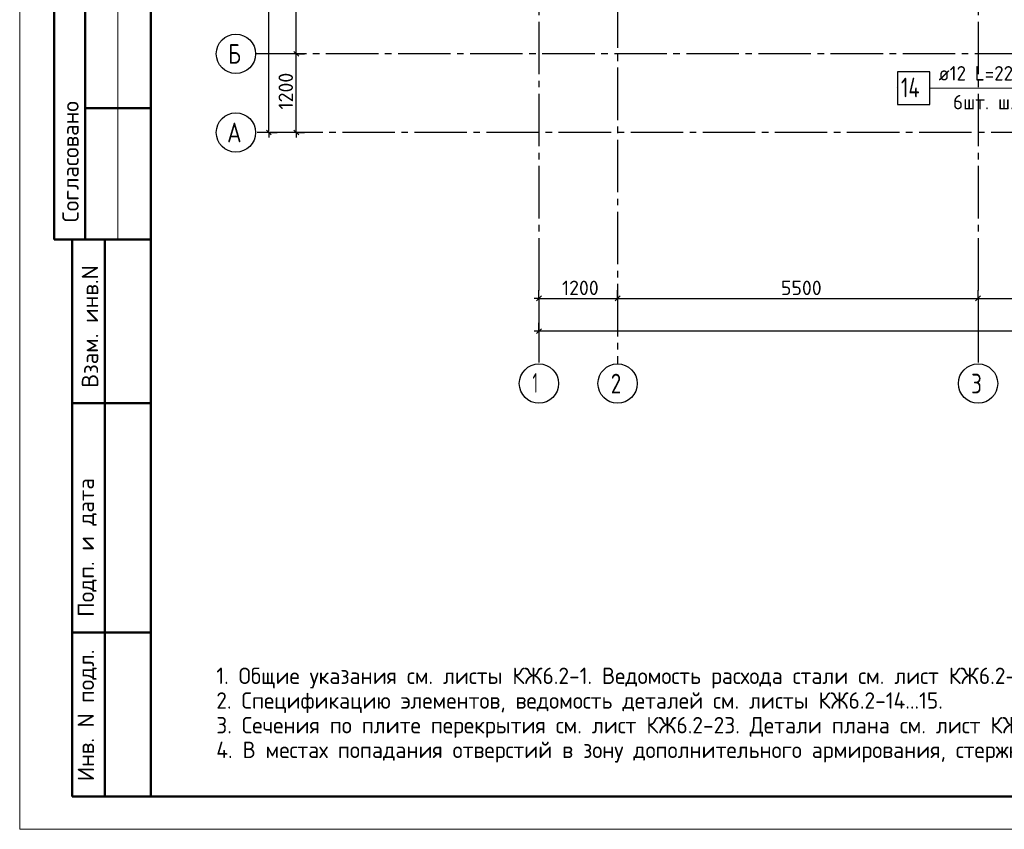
# Model space of a CAD drawing. Header units: millimetres. Extents: x 40580 to 1930067, y -240640 to 81020.
# Tile 217 of 246: x 715398 to 730423, y -240351 to -228000. Entities that reach past the tile are written whole.
import ezdxf

# ---------------------------------------------------------------- set-up
doc = ezdxf.new("R2010")
doc.units = ezdxf.units.MM
doc.linetypes.add('______5', pattern=[1100, 800, -100, 100, -100])
doc.linetypes.add('CENTER', pattern=[2, 1.25, -0.25, 0.25, -0.25])
for name, color, linetype, lineweight in [('Standard', 7, 'Continuous', 25), ('ДОП Верх по Х', 7, 'Continuous', 25), ('ОСИ', 7, 'CENTER', 15), ('Позиционная метка номер позиции', 7, 'Continuous', 13)]:
    doc.layers.add(name, color=color, linetype=linetype, lineweight=lineweight)
doc.styles.add('GOST 2.304', font='isocpeur.ttf', dxfattribs={"width": 0.8})
doc.styles.add('ISOCPEUR', font='isocpeur.ttf')
doc.styles.get("Standard").update_dxf_attribs({"font": 'isocpeur.ttf'})

msp = doc.modelspace()

# ---------------------------------------------------------------- linework, layer by layer
at = {"layer": 'Standard', "color": 7, "linetype": 'Continuous', "lineweight": -3, "transparency": 33554687}
for p, q in [((719618.8, -228521.3), (719618.8, -223021.2)), ((719199.8, -229721.3), (719199.8, -229796.3)), ((719618.8, -229721.3), (719618.8, -229796.3)), ((723322.3, -232251.3), (723247.3, -232251.3)), ((723322.3, -232251.3), (724522.3, -232251.3)), ((724522.3, -232251.3), (730022.3, -232251.3)), ((730022.3, -232251.3), (731722.3, -232251.3)), ((723322.3, -232751.3), (723247.3, -232751.3)), ((748372.3, -232751.3), (723322.3, -232751.3))]:
    msp.add_line(p, q, dxfattribs=at)
at = {"layer": 'Standard', "color": 7, "linetype": 'Continuous', "lineweight": 50, "transparency": 33554687}
for p, q in [((715925.1, -224851.3), (715925.1, -231351.3)), ((715925.1, -224851.3), (715925.1, -231351.3)), ((716398.3, -224851.3), (716398.3, -231351.3)), ((717398.3, -229351.3), (716398.3, -229351.3)), ((715925.1, -231351.3), (717398.3, -231351.3)), ((716198.3, -239851.3), (716198.3, -231351.3)), ((716198.3, -239851.3), (716198.3, -231351.3)), ((716698.3, -239851.3), (716698.3, -231351.3)), ((716198.3, -233851.3), (717398.3, -233851.3)), ((716198.3, -237351.3), (717398.3, -237351.3)), ((717398.3, -239851.3), (716198.3, -239851.3))]:
    msp.add_line(p, q, dxfattribs=at)
at = {"layer": 'Standard', "color": 7, "linetype": 'Continuous', "lineweight": 13, "transparency": 33554687}
msp.add_line((716898.3, -224851.3), (716898.3, -231351.3), dxfattribs=at)
at = {"layer": 'Standard', "color": 251, "linetype": 'Continuous', "lineweight": -3, "true_color": 0x656565, "transparency": 33554687}
for p, q in [((719618.8, -228521.3), (719493.8, -228521.3)), ((719618.8, -228521.3), (719743.8, -228521.3)), ((719618.8, -228521.3), (719618.8, -228521.3)), ((719199.8, -229721.3), (719074.8, -229721.3)), ((719199.8, -229721.3), (719098.3, -229721.3)), ((719199.8, -229721.3), (719324.8, -229721.3)), ((719618.8, -229721.3), (719493.8, -229721.3)), ((719618.8, -229721.3), (719743.8, -229721.3)), ((719618.8, -229721.3), (719618.8, -229721.3)), ((723322.3, -232251.3), (723322.3, -232126.3)), ((724522.3, -232251.3), (724522.3, -232126.3)), ((730022.3, -232251.3), (730022.3, -232126.3)), ((723322.3, -232251.3), (723322.3, -232376.3)), ((723322.3, -232251.3), (723322.3, -232703.5)), ((724522.3, -232251.3), (724522.3, -232376.3)), ((724522.3, -232251.3), (724522.3, -232703.5)), ((730022.3, -232251.3), (730022.3, -232376.3)), ((730022.3, -232251.3), (730022.3, -232703.5)), ((723322.3, -232751.3), (723322.3, -232626.3)), ((723322.3, -232751.3), (723322.3, -232876.3)), ((723322.3, -232751.3), (723322.3, -232801.3))]:
    msp.add_line(p, q, dxfattribs=at)
at = {"layer": 'Standard', "color": 7, "linetype": 'Continuous', "lineweight": 25, "transparency": 33554687}
for p, q in [((719656.3, -228558.8), (719581.3, -228483.8)), ((719237.3, -229758.8), (719162.3, -229683.8)), ((719656.3, -229758.8), (719581.3, -229683.8)), ((723284.8, -232288.8), (723359.8, -232213.8)), ((724484.8, -232288.8), (724559.8, -232213.8)), ((729984.8, -232288.8), (730059.8, -232213.8)), ((723359.8, -232713.8), (723284.8, -232788.8))]:
    msp.add_line(p, q, dxfattribs=at)
at = {"layer": 'Standard', "color": 7, "linetype": 'Continuous', "lineweight": 13, "transparency": 33554687}
msp.add_lwpolyline([(715398.3, -240351.3), (757398.3, -240351.3), (757398.3, -180951.3), (715398.3, -180951.3), (715398.3, -240351.3)], close=True, dxfattribs=at)
at = {"layer": 'Standard', "color": 7, "linetype": 'Continuous', "lineweight": 50, "transparency": 33554687}
msp.add_lwpolyline([(717398.3, -181451.3), (756898.3, -181451.3), (756898.3, -239851.3), (717398.3, -239851.3), (717398.3, -181451.3)], close=True, dxfattribs=at)
at = {"layer": 'Standard', "color": 7, "linetype": 'Continuous', "lineweight": -3, "transparency": 33554687}
for points in [[(719199.8, -229721.3), (719199.8, -206903.8), (719199.8, -206903.8), (719199.8, -183231.3)], [(719618.8, -229721.3), (719618.8, -229431.4), (719618.8, -229431.4), (719618.8, -228521.3)]]:
    msp.add_lwpolyline(points, dxfattribs=at)
at = {"layer": 'ДОП Верх по Х', "color": 7, "linetype": 'Continuous', "lineweight": 13, "transparency": 33554687}
msp.add_line((729399.6, -229045), (731485.6, -229045), dxfattribs=at)
at = {"layer": 'ДОП Верх по Х', "color": 7, "linetype": 'Continuous', "lineweight": 25, "transparency": 33554687}
msp.add_lwpolyline([(728795.6, -229295), (729285.6, -229295), (729285.6, -228795), (728795.6, -228795), (728795.6, -229295)], dxfattribs=at)
at = {"layer": 'ОСИ', "color": 8, "linetype": '______5', "lineweight": -3, "transparency": 33554687}
for p, q in [((724522.3, -182531.3), (724522.3, -233251.3)), ((723322.3, -182931.3), (723322.3, -233251.3)), ((730022.3, -182931.3), (730022.3, -233251.3)), ((749472.3, -228521.3), (718998.3, -228521.3)), ((728774.7, -229027.3), (728774.7, -229027.3)), ((728774.7, -229027.3), (728774.7, -229027.3)), ((748622.3, -229721.3), (718998.3, -229721.3))]:
    msp.add_line(p, q, dxfattribs=at)
at = {"layer": 'ОСИ', "color": 7, "linetype": 'Continuous', "lineweight": -3, "transparency": 33554687}
for centre in [(718698.3, -228521.3), (718698.3, -229721.3), (723322.3, -233551.3), (724522.3, -233551.3), (730022.3, -233551.3)]:
    msp.add_circle(centre, 300, dxfattribs=at)
at = {"layer": 'Позиционная метка номер позиции', "color": 7, "linetype": 'Continuous', "lineweight": 13, "transparency": 33554687}
msp.add_lwpolyline([(734831.3, -229271.3), (734605, -229045), (729285.6, -229045)], dxfattribs=at)

# ---------------------------------------------------------------- texts
at = {"layer": 'Standard', "color": 7, "linetype": 'Continuous', "lineweight": 25, "transparency": 33554687, "insert": (719568.8, -229371.5), "char_height": 220, "width": 625.741, "attachment_point": 7, "rotation": 90, "style": 'ISOCPEUR'}
msp.add_mtext('1200', dxfattribs=at)
at = {"layer": 'Standard', "color": 7, "linetype": 'Continuous', "lineweight": 50, "transparency": 33554687, "char_height": 250, "attachment_point": 7, "rotation": 90, "style": 'GOST 2.304'}
for s, insert, width in [('\\A1;{\\fISOCPEUR|i0|b0;\\H250.000000;\\W1.000000;\\C7;Согласовано}\\P', (716298.3, -231089.8), 2071.875), ('\\A1;{\\fISOCPEUR|i0|b0;\\H250.000000;\\W1.000000;\\C7;Взам. инв.N}\\P', (716596.3, -233615.4), 1909.099), ('\\A1;{\\fISOCPEUR|i0|b0;\\H250.000000;\\W1.000000;\\C7;Подп. и дата}\\P', (716572.6, -237109.2), 2197.059), ('\\A1;{\\fISOCPEUR|i0|b0;\\H250.000000;\\W1.000000;\\C7;Инв. N подл.}\\P', (716572.6, -239617.3), 2021.795)]:
    msp.add_mtext(s, dxfattribs=dict(at, insert=insert, width=width))
at = {"layer": 'Standard', "color": 7, "linetype": 'Continuous', "lineweight": 25, "transparency": 33554687, "char_height": 220, "attachment_point": 7, "style": 'ISOCPEUR'}
for s, insert, width in [('1200', (723672.1, -232201.2), 625.741), ('5500', (727014.3, -232201.3), 641.476)]:
    msp.add_mtext(s, dxfattribs=dict(at, insert=insert, width=width))
at = {"layer": 'Standard', "color": 7, "linetype": 'Continuous', "lineweight": 13, "transparency": 33554687, "insert": (718398.3, -237884.6), "char_height": 250, "width": 19587.5, "attachment_point": 1, "line_spacing_factor": 0.903614}
msp.add_mtext('{\\W0.9524;1. Общие указания см. листы КЖ6.2-1. Ведомость расхода стали см. лист КЖ6.2-15.}\\P{\\W0.9524;2. Спецификацию элементов, ведомость деталей см. листы КЖ6.2-14...15.}\\P{\\W0.9524;3. Сечения по плите перекрытия см. лист КЖ6.2-23. Детали плана см. лист КЖ6.2-22.}\\P{\\W0.9524;4. В местах попадания отверстий в зону дополнительного армирования, стержни арматуры раздвинуть либо отогнуть по месту.}', dxfattribs=at)
at = {"layer": 'ДОП Верх по Х', "color": 7, "linetype": 'Continuous', "lineweight": 13, "transparency": 33554687, "attachment_point": 7, "style": 'ISOCPEUR'}
for s, insert, char_height, width in [('\\W0.96;ø12 L=2290mm ', (729419.6, -228927.7), 220, 2152.025), ('\\W0.76;14', (728845.6, -229185), 300, 504.567), ('\\W0.97;6шт. ш.200 ', (729639.6, -229367.7), 220, 1713.197)]:
    msp.add_mtext(s, dxfattribs=dict(at, insert=insert, char_height=char_height, width=width))
at = {"layer": 'ОСИ', "color": 7, "linetype": 'Continuous', "lineweight": 25, "transparency": 33554687, "char_height": 300, "attachment_point": 7, "style": 'ISOCPEUR'}
for s, insert, width in [('\\W0.80;Б', (718578.3, -228671.3), 359.83), ('\\W0.82;А', (718563.3, -229871.3), 392.649), ('\\W0.56;1', (723222.3, -233691.3), 233.324), ('\\W0.78;2', (724417.3, -233701.3), 326.834), ('\\W0.78;3', (729917.3, -233701.3), 326.834)]:
    msp.add_mtext(s, dxfattribs=dict(at, insert=insert, width=width))

doc.saveas('drawing.dxf')
